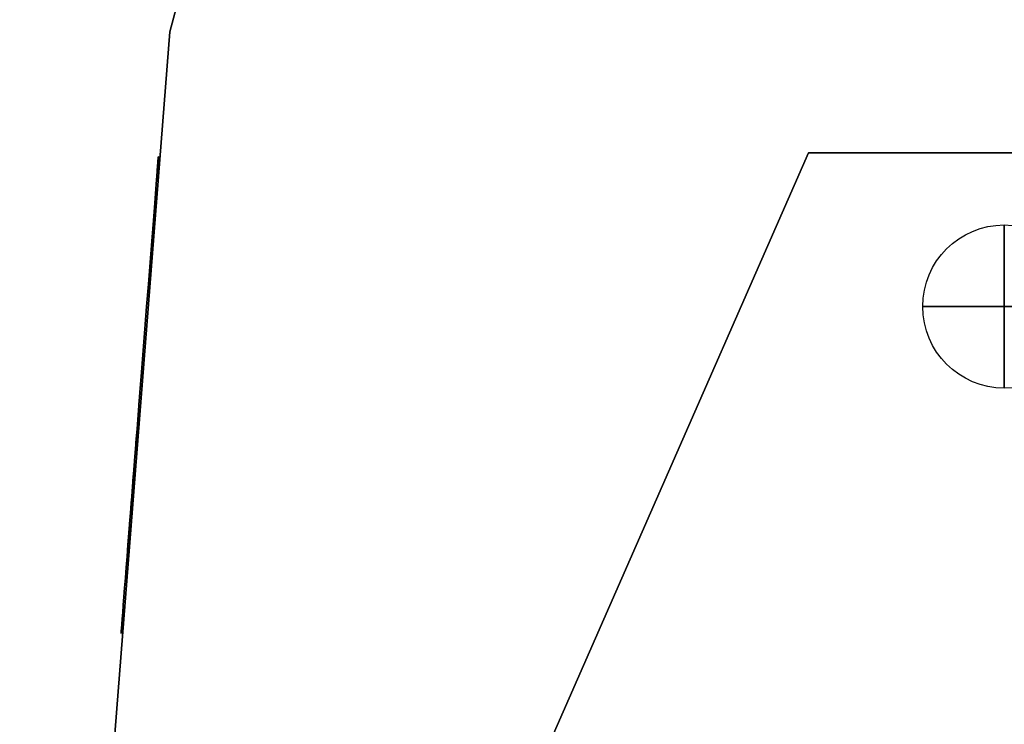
# Model space of a CAD drawing. Header units: millimetres. Extents: x -302 to 302, y -1875 to 376.
# Tile 2 of 6: x -302 to 0, y 1 to 216. Entities that reach past the tile are written whole.
import ezdxf

# ---------------------------------------------------------------- set-up
doc = ezdxf.new("R2010")
doc.units = ezdxf.units.MM
for name, color, linetype in [('KF_T9_GRAVITY', 5, 'Continuous'), ('KF_T9_SPEAKDETAIL', 250, 'Continuous'), ('KF_T9_SPEAKERS', 253, 'Continuous')]:
    doc.layers.add(name, color=color, linetype=linetype)

# ---------------------------------------------------------------- blocks, each defined once
blk = doc.blocks.new('T9')
at = {"layer": 'KF_T9_GRAVITY'}
blk.add_circle((0, 0, -128.5), 25, dxfattribs=at)
at = {"layer": 'KF_T9_GRAVITY', "extrusion": (-1, -1.83691e-16, 1.83691e-16)}
blk.add_circle((0, -128.5, 0), 25, dxfattribs=at)
at = {"layer": 'KF_T9_GRAVITY', "extrusion": (0, 1, 0)}
blk.add_circle((0, -128.5), 25, dxfattribs=at)
at = {"layer": 'KF_T9_SPEAKDETAIL', "color": 253}
for points in [[(-60, 279.03, -175.62), (-60, 159.03, -175.62), (-301.7, 19.76, 375), (-301.7, 450, 375)], [(-60, 279.03, -175.62), (-301.7, 450, 375), (301.7, 450, 375), (60, 279.03, -175.62)], [(-301.7, 19.76, 375), (-60, 159.03, -175.62), (60, 159.03, -175.62), (301.7, 19.76, 375)]]:
    blk.add_3dface(points, dxfattribs=at)
at = {"layer": 'KF_T9_SPEAKDETAIL', "color": 252}
for points, invisible_edges in [([(-265.51, 411.14, -93.83), (-265.84, 409.93, -89.71), (-265.39, 402.63, -95.44), (-265.21, 404.86, -97.67)], 14), ([(-265.18, 410.94, -98.13), (-265.51, 411.14, -93.83), (-265.21, 404.86, -97.67), (-265.04, 407.1, -99.89)], 14), ([(-264.87, 409.33, -102.12), (-265.18, 410.94, -98.13), (-265.04, 407.1, -99.89), (-264.87, 409.33, -102.12)], 14), ([(-260.42, 410.94, -158.87), (-260.74, 409.33, -154.88), (-260.74, 409.33, -154.88), (-260.56, 407.1, -157.11)], 14), ([(-260.09, 411.14, -163.17), (-260.42, 410.94, -158.87), (-260.56, 407.1, -157.11), (-260.39, 404.86, -159.33)], 14), ([(-259.77, 409.93, -167.29), (-260.09, 411.14, -163.17), (-260.39, 404.86, -159.33), (-260.21, 402.63, -161.56)], 14), ([(-266.11, 407.43, -86.2), (-266.31, 403.91, -83.71), (-265.74, 398.16, -90.99), (-265.56, 400.4, -93.21)], 14), ([(-266.26, 391.46, -84.31), (-266.06, 385.13, -86.87), (-264.87, 398.25, -102.12), (-264.87, 409.33, -102.12)], 14), ([(-265.84, 409.93, -89.71), (-266.11, 407.43, -86.2), (-265.56, 400.4, -93.21), (-265.39, 402.63, -95.44)], 14), ([(-264.87, 409.33, -102.12), (-264.37, 406.76, -108.43), (-264.37, 323.24, -108.43), (-264.87, 320.67, -102.12)], 10), ([(-261.23, 406.76, -148.57), (-260.74, 409.33, -154.88), (-260.74, 320.67, -154.88), (-261.23, 323.24, -148.57)], 10), ([(-259.34, 391.46, -172.7), (-259.54, 385.13, -170.13), (-260.74, 398.25, -154.88), (-260.74, 409.33, -154.88)], 14), ([(-259.49, 407.43, -170.8), (-259.77, 409.93, -167.29), (-260.21, 402.63, -161.56), (-260.04, 400.4, -163.79)], 14), ([(-259.3, 403.91, -173.29), (-259.49, 407.43, -170.8), (-260.04, 400.4, -163.79), (-259.87, 398.16, -166.01)], 14), ([(-264.37, 406.76, -108.43), (-263.86, 404.9, -114.98), (-263.86, 325.1, -114.98), (-264.37, 323.24, -108.43)], 10), ([(-263.86, 404.9, -114.98), (-263.33, 403.78, -121.7), (-263.33, 326.22, -121.7), (-263.86, 325.1, -114.98)], 10), ([(-262.27, 403.78, -135.3), (-261.74, 404.9, -142.02), (-261.74, 325.1, -142.02), (-262.27, 326.22, -135.3)], 10), ([(-261.74, 404.9, -142.02), (-261.23, 406.76, -148.57), (-261.23, 323.24, -148.57), (-261.74, 325.1, -142.02)], 10), ([(-266.31, 403.91, -83.71), (-266.4, 399.77, -82.5), (-265.91, 395.93, -88.76), (-265.74, 398.16, -90.99)], 14), ([(-263.33, 403.78, -121.7), (-262.8, 403.4, -128.5), (-262.8, 326.6, -128.5), (-263.33, 326.22, -121.7)], 10), ([(-262.8, 403.4, -128.5), (-262.27, 403.78, -135.3), (-262.27, 326.22, -135.3), (-262.8, 326.6, -128.5)], 10), ([(-259.2, 399.77, -174.5), (-259.3, 403.91, -173.29), (-259.87, 398.16, -166.01), (-259.69, 395.93, -168.24)], 14), ([(-266.4, 399.77, -82.5), (-266.38, 395.47, -82.7), (-266.08, 393.7, -86.53), (-265.91, 395.93, -88.76)], 14), ([(-266.06, 385.13, -86.87), (-265.91, 378.56, -88.72), (-264.87, 387.17, -102.12), (-264.87, 398.25, -102.12)], 14), ([(-259.54, 385.13, -170.13), (-259.69, 378.56, -168.28), (-260.74, 387.17, -154.88), (-260.74, 398.25, -154.88)], 14), ([(-259.22, 395.47, -174.3), (-259.2, 399.77, -174.5), (-259.69, 395.93, -168.24), (-259.52, 393.7, -170.47)], 14), ([(-266.38, 395.47, -82.7), (-266.26, 391.46, -84.31), (-266.26, 391.46, -84.31), (-266.08, 393.7, -86.53)], 14), ([(-259.34, 391.46, -172.7), (-259.22, 395.47, -174.3), (-259.52, 393.7, -170.47), (-259.34, 391.46, -172.7)], 14), ([(-265.91, 378.56, -88.72), (-265.83, 371.82, -89.84), (-264.87, 376.08, -102.12), (-264.87, 387.17, -102.12)], 14), ([(-259.69, 378.56, -168.28), (-259.78, 371.82, -167.16), (-260.74, 376.08, -154.88), (-260.74, 387.17, -154.88)], 14), ([(-265.83, 371.82, -89.84), (-265.8, 365, -90.22), (-264.87, 365, -102.12), (-264.87, 376.08, -102.12)], 14), ([(-259.78, 371.82, -167.16), (-259.81, 365, -166.78), (-260.74, 365, -154.88), (-260.74, 376.08, -154.88)], 14), ([(-265.8, 365, -90.22), (-265.83, 358.18, -89.84), (-264.87, 353.92, -102.12), (-264.87, 365, -102.12)], 14), ([(-259.81, 365, -166.78), (-259.78, 358.18, -167.16), (-260.74, 353.92, -154.88), (-260.74, 365, -154.88)], 14), ([(-265.83, 358.18, -89.84), (-265.91, 351.44, -88.72), (-264.87, 342.84, -102.12), (-264.87, 353.92, -102.12)], 14), ([(-259.78, 358.18, -167.16), (-259.69, 351.44, -168.28), (-260.74, 342.84, -154.88), (-260.74, 353.92, -154.88)], 14), ([(-265.91, 351.44, -88.72), (-266.06, 344.87, -86.87), (-264.87, 331.75, -102.12), (-264.87, 342.84, -102.12)], 14), ([(-259.69, 351.44, -168.28), (-259.54, 344.87, -170.13), (-260.74, 331.75, -154.88), (-260.74, 342.84, -154.88)], 14), ([(-266.06, 344.87, -86.87), (-266.26, 338.54, -84.31), (-264.87, 320.67, -102.12), (-264.87, 331.75, -102.12)], 14), ([(-259.54, 344.87, -170.13), (-259.34, 338.54, -172.7), (-260.74, 320.67, -154.88), (-260.74, 331.75, -154.88)], 14), ([(-266.26, 338.54, -84.31), (-266.38, 334.54, -82.7), (-266.08, 336.31, -86.53), (-266.26, 338.54, -84.31)], 14), ([(-259.22, 334.54, -174.3), (-259.34, 338.54, -172.7), (-259.34, 338.54, -172.7), (-259.52, 336.31, -170.47)], 14), ([(-266.38, 334.54, -82.7), (-266.4, 330.23, -82.5), (-265.91, 334.07, -88.76), (-266.08, 336.31, -86.53)], 14), ([(-259.2, 330.23, -174.5), (-259.22, 334.54, -174.3), (-259.52, 336.31, -170.47), (-259.69, 334.07, -168.24)], 14), ([(-266.4, 330.23, -82.5), (-266.31, 326.09, -83.71), (-265.74, 331.84, -90.99), (-265.91, 334.07, -88.76)], 14), ([(-259.3, 326.09, -173.29), (-259.2, 330.23, -174.5), (-259.69, 334.07, -168.24), (-259.87, 331.84, -166.01)], 14), ([(-266.31, 326.09, -83.71), (-266.11, 322.57, -86.2), (-265.56, 329.61, -93.21), (-265.74, 331.84, -90.99)], 14), ([(-266.11, 322.57, -86.2), (-265.84, 320.07, -89.71), (-265.39, 327.37, -95.44), (-265.56, 329.61, -93.21)], 14), ([(-259.77, 320.07, -167.29), (-259.49, 322.57, -170.8), (-260.04, 329.61, -163.79), (-260.21, 327.37, -161.56)], 14), ([(-259.49, 322.57, -170.8), (-259.3, 326.09, -173.29), (-259.87, 331.84, -166.01), (-260.04, 329.61, -163.79)], 14), ([(-265.84, 320.07, -89.71), (-265.51, 318.86, -93.83), (-265.21, 325.14, -97.67), (-265.39, 327.37, -95.44)], 14), ([(-260.09, 318.86, -163.17), (-259.77, 320.07, -167.29), (-260.21, 327.37, -161.56), (-260.39, 325.14, -159.33)], 14), ([(-265.51, 318.86, -93.83), (-265.18, 319.07, -98.13), (-265.04, 322.9, -99.89), (-265.21, 325.14, -97.67)], 14), ([(-265.18, 319.07, -98.13), (-264.87, 320.67, -102.12), (-264.87, 320.67, -102.12), (-265.04, 322.9, -99.89)], 14), ([(-260.74, 320.67, -154.88), (-260.42, 319.07, -158.87), (-260.56, 322.9, -157.11), (-260.74, 320.67, -154.88)], 14), ([(-260.42, 319.07, -158.87), (-260.09, 318.86, -163.17), (-260.39, 325.14, -159.33), (-260.56, 322.9, -157.11)], 14), ([(-267.37, 196.77, -70.08), (-267.25, 195.9, -71.6), (-268.03, 195.9, -61.7), (-267.91, 196.77, -63.22)], 10), ([(-267.5, 197.32, -68.4), (-267.37, 196.77, -70.08), (-267.91, 196.77, -63.22), (-267.78, 197.32, -64.9)], 10), ([(-267.64, 197.5, -66.65), (-267.5, 197.32, -68.4), (-267.78, 197.32, -64.9), (-267.64, 197.5, -66.65)], 10), ([(-267.07, 193.3, -73.96), (-267.01, 191.69, -74.69), (-268.27, 191.69, -58.61), (-268.21, 193.3, -59.34)], 10), ([(-267.15, 194.72, -72.92), (-267.07, 193.3, -73.96), (-268.21, 193.3, -59.34), (-268.13, 194.72, -60.38)], 10), ([(-267.25, 195.9, -71.6), (-267.15, 194.72, -72.92), (-268.13, 194.72, -60.38), (-268.03, 195.9, -61.7)], 10), ([(-267.01, 191.69, -74.69), (-266.98, 189.97, -75.07), (-268.3, 189.97, -58.23), (-268.27, 191.69, -58.61)], 10), ([(-266.98, 189.97, -75.07), (-266.98, 188.2, -75.12), (-268.3, 188.2, -58.18), (-268.3, 189.97, -58.23)], 10), ([(-266.98, 188.2, -75.12), (-266.98, 186.44, -75.12), (-268.3, 186.44, -58.18), (-268.3, 188.2, -58.18)], 10), ([(-266.98, 186.44, -75.12), (-266.98, 184.67, -75.12), (-268.3, 184.67, -58.18), (-268.3, 186.44, -58.18)], 10), ([(-266.98, 184.67, -75.12), (-266.98, 182.9, -75.12), (-268.3, 182.9, -58.18), (-268.3, 184.67, -58.18)], 10), ([(-266.98, 182.9, -75.12), (-266.98, 181.13, -75.12), (-268.3, 181.13, -58.18), (-268.3, 182.9, -58.18)], 10), ([(-266.98, 181.13, -75.12), (-266.98, 179.36, -75.12), (-268.3, 179.36, -58.18), (-268.3, 181.13, -58.18)], 10), ([(-266.98, 179.36, -75.12), (-266.98, 177.59, -75.12), (-268.3, 177.59, -58.18), (-268.3, 179.36, -58.18)], 10), ([(-266.89, 176.28, -76.2), (-266.8, 174.9, -77.3), (-268.47, 174.9, -56), (-268.39, 176.28, -57.1)], 10), ([(-266.98, 177.59, -75.12), (-266.89, 176.28, -76.2), (-268.39, 176.28, -57.1), (-268.3, 177.59, -58.18)], 10), ([(-266.73, 173.38, -78.21), (-266.68, 171.76, -78.9), (-268.6, 171.76, -54.4), (-268.54, 173.38, -55.09)], 10), ([(-266.8, 174.9, -77.3), (-266.73, 173.38, -78.21), (-268.54, 173.38, -55.09), (-268.47, 174.9, -56)], 10), ([(-266.64, 170.05, -79.36), (-266.63, 168.3, -79.59), (-268.65, 168.3, -53.71), (-268.63, 170.05, -53.94)], 10), ([(-266.68, 171.76, -78.9), (-266.64, 170.05, -79.36), (-268.63, 170.05, -53.94), (-268.6, 171.76, -54.4)], 10), ([(-266.63, 168.3, -79.59), (-266.63, 166.53, -79.57), (-268.65, 166.53, -53.73), (-268.65, 168.3, -53.71)], 10), ([(-266.63, 166.53, -79.57), (-266.65, 164.78, -79.32), (-268.63, 164.78, -53.98), (-268.65, 166.53, -53.73)], 10), ([(-266.65, 164.78, -79.32), (-266.68, 163.09, -78.84), (-268.59, 163.09, -54.46), (-268.63, 164.78, -53.98)], 10), ([(-266.68, 163.09, -78.84), (-266.74, 161.47, -78.13), (-268.54, 161.47, -55.17), (-268.59, 163.09, -54.46)], 10), ([(-266.74, 161.47, -78.13), (-266.81, 159.96, -77.21), (-268.46, 159.96, -56.09), (-268.54, 161.47, -55.17)], 10), ([(-266.81, 159.96, -77.21), (-266.9, 158.6, -76.09), (-268.38, 158.6, -57.21), (-268.46, 159.96, -56.09)], 10), ([(-266.9, 158.6, -76.09), (-267, 157.39, -74.8), (-268.28, 157.39, -58.5), (-268.38, 158.6, -57.21)], 10), ([(-267, 157.39, -74.8), (-267.11, 156.38, -73.36), (-268.16, 156.38, -59.94), (-268.28, 157.39, -58.5)], 10), ([(-267.11, 156.38, -73.36), (-267.24, 155.57, -71.79), (-268.04, 155.57, -61.51), (-268.16, 156.38, -59.94)], 10), ([(-267.24, 155.57, -71.79), (-267.37, 154.98, -70.13), (-267.91, 154.98, -63.17), (-268.04, 155.57, -61.51)], 10), ([(-267.37, 154.98, -70.13), (-267.5, 154.62, -68.41), (-267.78, 154.62, -64.89), (-267.91, 154.98, -63.17)], 10), ([(-267.5, 154.62, -68.41), (-267.64, 154.5, -66.65), (-267.64, 154.5, -66.65), (-267.78, 154.62, -64.89)], 10), ([(-265.84, -320.07, -89.71), (-265.51, -318.86, -93.83), (-265.21, -325.14, -97.67), (-265.39, -327.37, -95.44)], 14), ([(-265.51, -318.86, -93.83), (-265.18, -319.07, -98.13), (-265.04, -322.9, -99.89), (-265.21, -325.14, -97.67)], 14), ([(-265.18, -319.07, -98.13), (-264.87, -320.67, -102.12), (-264.87, -320.67, -102.12), (-265.04, -322.9, -99.89)], 14), ([(-260.74, -320.67, -154.88), (-260.42, -319.07, -158.87), (-260.56, -322.9, -157.11), (-260.74, -320.67, -154.88)], 14), ([(-260.42, -319.07, -158.87), (-260.09, -318.86, -163.17), (-260.39, -325.14, -159.33), (-260.56, -322.9, -157.11)], 14), ([(-260.09, -318.86, -163.17), (-259.77, -320.07, -167.29), (-260.21, -327.37, -161.56), (-260.39, -325.14, -159.33)], 14), ([(-266.31, -326.09, -83.71), (-266.11, -322.57, -86.2), (-265.56, -329.61, -93.21), (-265.74, -331.84, -90.99)], 14), ([(-266.06, -344.87, -86.87), (-266.26, -338.54, -84.31), (-264.87, -320.67, -102.12), (-264.87, -331.75, -102.12)], 14), ([(-266.11, -322.57, -86.2), (-265.84, -320.07, -89.71), (-265.39, -327.37, -95.44), (-265.56, -329.61, -93.21)], 14), ([(-264.87, -409.33, -102.12), (-264.37, -406.76, -108.43), (-264.37, -323.24, -108.43), (-264.87, -320.67, -102.12)], 10), ([(-261.23, -406.76, -148.57), (-260.74, -409.33, -154.88), (-260.74, -320.67, -154.88), (-261.23, -323.24, -148.57)], 10), ([(-259.54, -344.87, -170.13), (-259.34, -338.54, -172.7), (-260.74, -320.67, -154.88), (-260.74, -331.75, -154.88)], 14), ([(-259.77, -320.07, -167.29), (-259.49, -322.57, -170.8), (-260.04, -329.61, -163.79), (-260.21, -327.37, -161.56)], 14), ([(-259.49, -322.57, -170.8), (-259.3, -326.09, -173.29), (-259.87, -331.84, -166.01), (-260.04, -329.61, -163.79)], 14), ([(-264.37, -406.76, -108.43), (-263.86, -404.9, -114.98), (-263.86, -325.1, -114.98), (-264.37, -323.24, -108.43)], 10), ([(-263.86, -404.9, -114.98), (-263.33, -403.78, -121.7), (-263.33, -326.22, -121.7), (-263.86, -325.1, -114.98)], 10), ([(-262.27, -403.78, -135.3), (-261.74, -404.9, -142.02), (-261.74, -325.1, -142.02), (-262.27, -326.22, -135.3)], 10), ([(-261.74, -404.9, -142.02), (-261.23, -406.76, -148.57), (-261.23, -323.24, -148.57), (-261.74, -325.1, -142.02)], 10), ([(-266.4, -330.23, -82.5), (-266.31, -326.09, -83.71), (-265.74, -331.84, -90.99), (-265.91, -334.07, -88.76)], 14), ([(-263.33, -403.78, -121.7), (-262.8, -403.4, -128.5), (-262.8, -326.6, -128.5), (-263.33, -326.22, -121.7)], 10), ([(-262.8, -403.4, -128.5), (-262.27, -403.78, -135.3), (-262.27, -326.22, -135.3), (-262.8, -326.6, -128.5)], 10), ([(-259.3, -326.09, -173.29), (-259.2, -330.23, -174.5), (-259.69, -334.07, -168.24), (-259.87, -331.84, -166.01)], 14), ([(-266.38, -334.54, -82.7), (-266.4, -330.23, -82.5), (-265.91, -334.07, -88.76), (-266.08, -336.31, -86.53)], 14), ([(-265.91, -351.44, -88.72), (-266.06, -344.87, -86.87), (-264.87, -331.75, -102.12), (-264.87, -342.84, -102.12)], 14), ([(-259.69, -351.44, -168.28), (-259.54, -344.87, -170.13), (-260.74, -331.75, -154.88), (-260.74, -342.84, -154.88)], 14), ([(-259.2, -330.23, -174.5), (-259.22, -334.54, -174.3), (-259.52, -336.31, -170.47), (-259.69, -334.07, -168.24)], 14), ([(-266.26, -338.54, -84.31), (-266.38, -334.54, -82.7), (-266.08, -336.31, -86.53), (-266.26, -338.54, -84.31)], 14), ([(-259.22, -334.54, -174.3), (-259.34, -338.54, -172.7), (-259.34, -338.54, -172.7), (-259.52, -336.31, -170.47)], 14), ([(-265.83, -358.18, -89.84), (-265.91, -351.44, -88.72), (-264.87, -342.84, -102.12), (-264.87, -353.92, -102.12)], 14), ([(-259.78, -358.18, -167.16), (-259.69, -351.44, -168.28), (-260.74, -342.84, -154.88), (-260.74, -353.92, -154.88)], 14), ([(-265.8, -365, -90.22), (-265.83, -358.18, -89.84), (-264.87, -353.92, -102.12), (-264.87, -365, -102.12)], 14), ([(-259.81, -365, -166.78), (-259.78, -358.18, -167.16), (-260.74, -353.92, -154.88), (-260.74, -365, -154.88)], 14), ([(-265.83, -371.82, -89.84), (-265.8, -365, -90.22), (-264.87, -365, -102.12), (-264.87, -376.08, -102.12)], 14), ([(-259.78, -371.82, -167.16), (-259.81, -365, -166.78), (-260.74, -365, -154.88), (-260.74, -376.08, -154.88)], 14), ([(-265.91, -378.56, -88.72), (-265.83, -371.82, -89.84), (-264.87, -376.08, -102.12), (-264.87, -387.17, -102.12)], 14), ([(-259.69, -378.56, -168.28), (-259.78, -371.82, -167.16), (-260.74, -376.08, -154.88), (-260.74, -387.17, -154.88)], 14), ([(-266.06, -385.13, -86.87), (-265.91, -378.56, -88.72), (-264.87, -387.17, -102.12), (-264.87, -398.25, -102.12)], 14), ([(-259.54, -385.13, -170.13), (-259.69, -378.56, -168.28), (-260.74, -387.17, -154.88), (-260.74, -398.25, -154.88)], 14), ([(-266.26, -391.46, -84.31), (-266.06, -385.13, -86.87), (-264.87, -398.25, -102.12), (-264.87, -409.33, -102.12)], 14), ([(-259.34, -391.46, -172.7), (-259.54, -385.13, -170.13), (-260.74, -398.25, -154.88), (-260.74, -409.33, -154.88)], 14), ([(-266.38, -395.47, -82.7), (-266.26, -391.46, -84.31), (-266.26, -391.46, -84.31), (-266.08, -393.7, -86.53)], 14), ([(-259.34, -391.46, -172.7), (-259.22, -395.47, -174.3), (-259.52, -393.7, -170.47), (-259.34, -391.46, -172.7)], 14), ([(-266.4, -399.77, -82.5), (-266.38, -395.47, -82.7), (-266.08, -393.7, -86.53), (-265.91, -395.93, -88.76)], 14), ([(-259.22, -395.47, -174.3), (-259.2, -399.77, -174.5), (-259.69, -395.93, -168.24), (-259.52, -393.7, -170.47)], 14), ([(-266.31, -403.91, -83.71), (-266.4, -399.77, -82.5), (-265.91, -395.93, -88.76), (-265.74, -398.16, -90.99)], 14), ([(-266.11, -407.43, -86.2), (-266.31, -403.91, -83.71), (-265.74, -398.16, -90.99), (-265.56, -400.4, -93.21)], 14), ([(-259.3, -403.91, -173.29), (-259.49, -407.43, -170.8), (-260.04, -400.4, -163.79), (-259.87, -398.16, -166.01)], 14), ([(-259.2, -399.77, -174.5), (-259.3, -403.91, -173.29), (-259.87, -398.16, -166.01), (-259.69, -395.93, -168.24)], 14), ([(-265.84, -409.93, -89.71), (-266.11, -407.43, -86.2), (-265.56, -400.4, -93.21), (-265.39, -402.63, -95.44)], 14), ([(-259.49, -407.43, -170.8), (-259.77, -409.93, -167.29), (-260.21, -402.63, -161.56), (-260.04, -400.4, -163.79)], 14), ([(-265.51, -411.14, -93.83), (-265.84, -409.93, -89.71), (-265.39, -402.63, -95.44), (-265.21, -404.86, -97.67)], 14), ([(-259.77, -409.93, -167.29), (-260.09, -411.14, -163.17), (-260.39, -404.86, -159.33), (-260.21, -402.63, -161.56)], 14), ([(-265.18, -410.94, -98.13), (-265.51, -411.14, -93.83), (-265.21, -404.86, -97.67), (-265.04, -407.1, -99.89)], 14), ([(-264.87, -409.33, -102.12), (-265.18, -410.94, -98.13), (-265.04, -407.1, -99.89), (-264.87, -409.33, -102.12)], 14), ([(-260.42, -410.94, -158.87), (-260.74, -409.33, -154.88), (-260.74, -409.33, -154.88), (-260.56, -407.1, -157.11)], 14), ([(-260.09, -411.14, -163.17), (-260.42, -410.94, -158.87), (-260.56, -407.1, -157.11), (-260.39, -404.86, -159.33)], 14)]:
    blk.add_3dface(points, dxfattribs=dict(at, invisible_edges=invisible_edges))
at = {"layer": 'KF_T9_SPEAKDETAIL', "invisible_edges": 10}
for points in [[(-268.22, 226.76, -59.16), (-268.51, 225.84, -55.51), (-268.03, 195.9, -61.7), (-267.91, 196.77, -63.22)], [(-267.93, 227.31, -62.89), (-268.22, 226.76, -59.16), (-267.91, 196.77, -63.22), (-267.78, 197.32, -64.9)], [(-267.64, 227.5, -66.65), (-267.93, 227.31, -62.89), (-267.78, 197.32, -64.9), (-267.64, 197.5, -66.65)], [(-267.64, 227.5, -66.65), (-267.34, 227.31, -70.41), (-267.5, 197.32, -68.4), (-267.64, 197.5, -66.65)], [(-267.34, 227.31, -70.41), (-267.05, 226.76, -74.14), (-267.37, 196.77, -70.08), (-267.5, 197.32, -68.4)], [(-267.05, 226.76, -74.14), (-266.77, 225.84, -77.79), (-267.25, 195.9, -71.6), (-267.37, 196.77, -70.08)], [(-268.79, 224.57, -51.96), (-269.05, 222.95, -48.56), (-268.21, 193.3, -59.34), (-268.13, 194.72, -60.38)], [(-268.51, 225.84, -55.51), (-268.79, 224.57, -51.96), (-268.13, 194.72, -60.38), (-268.03, 195.9, -61.7)], [(-266.77, 225.84, -77.79), (-266.49, 224.57, -81.34), (-267.15, 194.72, -72.92), (-267.25, 195.9, -71.6)], [(-266.49, 224.57, -81.34), (-266.22, 222.95, -84.74), (-267.07, 193.3, -73.96), (-267.15, 194.72, -72.92)], [(-269.31, 221.01, -45.33), (-269.54, 218.76, -42.3), (-268.3, 189.97, -58.23), (-268.27, 191.69, -58.61)], [(-269.05, 222.95, -48.56), (-269.31, 221.01, -45.33), (-268.27, 191.69, -58.61), (-268.21, 193.3, -59.34)], [(-266.22, 222.95, -84.74), (-265.97, 221.01, -87.97), (-267.01, 191.69, -74.69), (-267.07, 193.3, -73.96)], [(-265.97, 221.01, -87.97), (-265.73, 218.76, -91), (-266.98, 189.97, -75.07), (-267.01, 191.69, -74.69)], [(-269.54, 218.76, -42.3), (-269.76, 216.22, -39.51), (-268.3, 188.2, -58.18), (-268.3, 189.97, -58.23)], [(-265.73, 218.76, -91), (-265.51, 216.22, -93.79), (-266.98, 188.2, -75.12), (-266.98, 189.97, -75.07)], [(-269.76, 216.22, -39.51), (-269.96, 213.42, -36.98), (-268.3, 186.44, -58.18), (-268.3, 188.2, -58.18)], [(-265.51, 216.22, -93.79), (-265.32, 213.42, -96.32), (-266.98, 186.44, -75.12), (-266.98, 188.2, -75.12)], [(-269.96, 213.42, -36.98), (-270.14, 210.39, -34.74), (-268.3, 184.67, -58.18), (-268.3, 186.44, -58.18)], [(-265.32, 213.42, -96.32), (-265.14, 210.39, -98.56), (-266.98, 184.67, -75.12), (-266.98, 186.44, -75.12)], [(-270.14, 210.39, -34.74), (-270.29, 207.15, -32.8), (-268.3, 182.9, -58.18), (-268.3, 184.67, -58.18)], [(-265.14, 210.39, -98.56), (-264.99, 207.15, -100.5), (-266.98, 182.9, -75.12), (-266.98, 184.67, -75.12)], [(-270.29, 207.15, -32.8), (-270.41, 203.73, -31.19), (-268.3, 181.13, -58.18), (-268.3, 182.9, -58.18)], [(-264.99, 207.15, -100.5), (-264.86, 203.73, -102.11), (-266.98, 181.13, -75.12), (-266.98, 182.9, -75.12)], [(-270.41, 203.73, -31.19), (-270.51, 200.18, -29.92), (-268.3, 179.36, -58.18), (-268.3, 181.13, -58.18)], [(-264.86, 203.73, -102.11), (-264.76, 200.18, -103.38), (-266.98, 179.36, -75.12), (-266.98, 181.13, -75.12)], [(-270.51, 200.18, -29.92), (-270.58, 196.51, -29), (-268.3, 177.59, -58.18), (-268.3, 179.36, -58.18)], [(-264.76, 200.18, -103.38), (-264.69, 196.51, -104.3), (-266.98, 177.59, -75.12), (-266.98, 179.36, -75.12)], [(-270.58, 196.51, -29), (-270.63, 192.77, -28.45), (-268.39, 176.28, -57.1), (-268.3, 177.59, -58.18)], [(-264.69, 196.51, -104.3), (-264.65, 192.77, -104.85), (-266.89, 176.28, -76.2), (-266.98, 177.59, -75.12)], [(-270.63, 192.77, -28.45), (-270.64, 189, -28.27), (-268.47, 174.9, -56), (-268.39, 176.28, -57.1)], [(-264.65, 192.77, -104.85), (-264.64, 189, -105.03), (-266.8, 174.9, -77.3), (-266.89, 176.28, -76.2)], [(-270.64, 189, -28.27), (-270.63, 185.23, -28.45), (-268.54, 173.38, -55.09), (-268.47, 174.9, -56)], [(-264.64, 189, -105.03), (-264.65, 185.23, -104.85), (-266.73, 173.38, -78.21), (-266.8, 174.9, -77.3)], [(-270.63, 185.23, -28.45), (-270.58, 181.49, -29), (-268.6, 171.76, -54.4), (-268.54, 173.38, -55.09)], [(-264.65, 185.23, -104.85), (-264.69, 181.49, -104.3), (-266.68, 171.76, -78.9), (-266.73, 173.38, -78.21)], [(-270.58, 181.49, -29), (-270.51, 177.82, -29.92), (-268.63, 170.05, -53.94), (-268.6, 171.76, -54.4)], [(-264.69, 181.49, -104.3), (-264.76, 177.82, -103.38), (-266.64, 170.05, -79.36), (-266.68, 171.76, -78.9)], [(-270.51, 177.82, -29.92), (-270.41, 174.27, -31.19), (-268.65, 168.3, -53.71), (-268.63, 170.05, -53.94)], [(-264.76, 177.82, -103.38), (-264.86, 174.27, -102.11), (-266.63, 168.3, -79.59), (-266.64, 170.05, -79.36)], [(-270.41, 174.27, -31.19), (-270.29, 170.85, -32.8), (-268.65, 166.53, -53.73), (-268.65, 168.3, -53.71)], [(-264.86, 174.27, -102.11), (-264.99, 170.85, -100.5), (-266.63, 166.53, -79.57), (-266.63, 168.3, -79.59)], [(-270.29, 170.85, -32.8), (-270.14, 167.61, -34.74), (-268.63, 164.78, -53.98), (-268.65, 166.53, -53.73)], [(-264.99, 170.85, -100.5), (-265.14, 167.61, -98.56), (-266.65, 164.78, -79.32), (-266.63, 166.53, -79.57)], [(-270.14, 167.61, -34.74), (-269.96, 164.58, -36.98), (-268.59, 163.09, -54.46), (-268.63, 164.78, -53.98)], [(-265.14, 167.61, -98.56), (-265.32, 164.58, -96.32), (-266.68, 163.09, -78.84), (-266.65, 164.78, -79.32)], [(-269.96, 164.58, -36.98), (-269.76, 161.78, -39.51), (-268.54, 161.47, -55.17), (-268.59, 163.09, -54.46)], [(-265.32, 164.58, -96.32), (-265.51, 161.78, -93.79), (-266.74, 161.47, -78.13), (-266.68, 163.09, -78.84)], [(-269.76, 161.78, -39.51), (-269.54, 159.24, -42.3), (-268.46, 159.96, -56.09), (-268.54, 161.47, -55.17)], [(-269.54, 159.24, -42.3), (-269.31, 156.99, -45.33), (-268.38, 158.6, -57.21), (-268.46, 159.96, -56.09)], [(-265.73, 159.24, -91), (-265.97, 156.99, -87.97), (-266.9, 158.6, -76.09), (-266.81, 159.96, -77.21)], [(-265.51, 161.78, -93.79), (-265.73, 159.24, -91), (-266.81, 159.96, -77.21), (-266.74, 161.47, -78.13)], [(-269.31, 156.99, -45.33), (-269.05, 155.05, -48.56), (-268.28, 157.39, -58.5), (-268.38, 158.6, -57.21)], [(-269.05, 155.05, -48.56), (-268.79, 153.43, -51.96), (-268.16, 156.38, -59.94), (-268.28, 157.39, -58.5)], [(-266.22, 155.05, -84.74), (-266.49, 153.43, -81.34), (-267.11, 156.38, -73.36), (-267, 157.39, -74.8)], [(-265.97, 156.99, -87.97), (-266.22, 155.05, -84.74), (-267, 157.39, -74.8), (-266.9, 158.6, -76.09)], [(-268.79, 153.43, -51.96), (-268.51, 152.16, -55.51), (-268.04, 155.57, -61.51), (-268.16, 156.38, -59.94)], [(-268.51, 152.16, -55.51), (-268.22, 151.24, -59.16), (-267.91, 154.98, -63.17), (-268.04, 155.57, -61.51)], [(-268.22, 151.24, -59.16), (-267.93, 150.69, -62.89), (-267.78, 154.62, -64.89), (-267.91, 154.98, -63.17)], [(-267.93, 150.69, -62.89), (-267.64, 150.5, -66.65), (-267.64, 154.5, -66.65), (-267.78, 154.62, -64.89)], [(-267.34, 150.69, -70.41), (-267.64, 150.5, -66.65), (-267.64, 154.5, -66.65), (-267.5, 154.62, -68.41)], [(-267.05, 151.24, -74.14), (-267.34, 150.69, -70.41), (-267.5, 154.62, -68.41), (-267.37, 154.98, -70.13)], [(-266.77, 152.16, -77.79), (-267.05, 151.24, -74.14), (-267.37, 154.98, -70.13), (-267.24, 155.57, -71.79)], [(-266.49, 153.43, -81.34), (-266.77, 152.16, -77.79), (-267.24, 155.57, -71.79), (-267.11, 156.38, -73.36)]]:
    blk.add_3dface(points, dxfattribs=at)
at = {"layer": 'KF_T9_SPEAKERS', "color": 253}
for points, invisible_edges in [([(-255.72, -450, -212.62), (-255.72, 450, -212.62), (-301.7, 450, 375), (-301.7, -450, 375)], 1), ([(-296.37, 450, 307), (-255.72, 450, -212.62), (0, 450, -212.62), (0, 450, 307)], 14), ([(-255.72, 450, -212.62), (-233.87, 450, -294.14), (233.88, 450, -294.14), (255.72, 450, -212.62)], 10), ([(296.38, 450, 307), (255.72, 450, -212.62), (0, 450, -212.62), (0, 450, 307)], 14), ([(255.72, -450, -212.62), (301.7, -450, 375), (-301.7, -450, 375), (-255.72, -450, -212.62)], 8), ([(-255.72, -450, -212.62), (-233.87, -450, -294.14), (233.88, -450, -294.14), (255.72, -450, -212.62)], 10)]:
    blk.add_3dface(points, dxfattribs=dict(at, invisible_edges=invisible_edges))
blk.add_3dface([(-255.72, -450, -212.62), (-212.21, -450, -375), (-212.21, 450, -375), (-255.72, 450, -212.62)], dxfattribs=at)

msp = doc.modelspace()

# ---------------------------------------------------------------- block references
at = {"extrusion": (0, -1, 0)}
msp.add_blockref('T9', (0, 0), dxfattribs=at)

doc.saveas('drawing.dxf')
